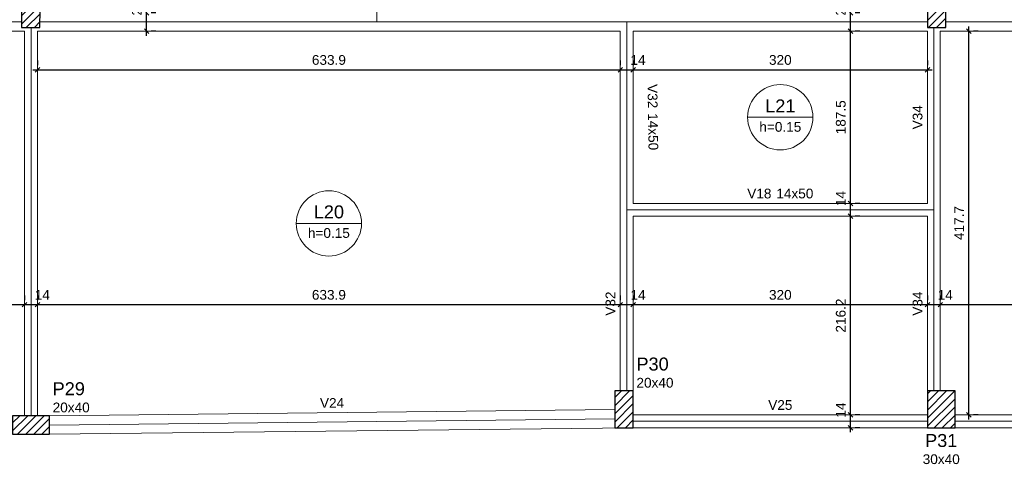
# Model space of a CAD drawing. Header units: millimetres. Extents: x 10 to 1250, y -62 to 528.
# Tile 148 of 193: x 34 to 56, y 226 to 236. Entities that reach past the tile are written whole.
import ezdxf

# ---------------------------------------------------------------- set-up
doc = ezdxf.new("R2010")
doc.units = ezdxf.units.MM
doc.header["$LTSCALE"] = 0.05
for name, color, linetype, lineweight in [('FO-Cotas', 5, 'Continuous', 5), ('FO-Eixos', 5, 'Continuous', 5), ('FO-Hachura pilar que passa', 19, 'Continuous', 5), ('FO-Pilares', 4, 'Continuous', 30), ('FO-Textos das lajes', 3, 'Continuous', 20), ('FO-Textos das vigas', 7, 'Continuous', 5), ('FO-Textos dos pilares', 7, 'Continuous', 5), ('FO-Vigas', 7, 'Continuous', 5)]:
    doc.layers.add(name, color=color, linetype=linetype, lineweight=lineweight)
doc.styles.add('Arial', font='arial.ttf')
doc.styles.get("Standard").update_dxf_attribs({"font": 'arial.ttf'})
doc.dimstyles.new('UM_50.000000', dxfattribs={"dimtxt": 0.18, "dimasz": 0.1, "dimexe": 0.1, "dimexo": 0.2, "dimgap": 0.1, "dimtad": 1, "dimdec": 1, "dimlfac": 50, "dimzin": 0, "dimdsep": 46, "dimtxsty": 'Standard', "dimblk": 'OBLIQUE', "dimcen": 0.09, "dimdle": 0.1, "dimadec": 1, "dimazin": 2, "dimtfac": 1, "dimtdec": 1, "dimtofl": 0, "dimtmove": 0, "dimatfit": 3, "dimldrblk": 'OBLIQUE', "dimfxl": 1, "dimtolj": 1, "dimarcsym": 1})
pattern_1 = [(45, (-3.85811, 597.30727), (-0.088388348, 0.088388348), [])]

# ---------------------------------------------------------------- blocks, each defined once
blk = doc.blocks.new('_Oblique')
at = {"color": 0, "linetype": 'ByBlock', "lineweight": -2}
blk.add_line((-0.5, -0.5), (0.5, 0.5), dxfattribs=at)
blk = doc.blocks.new('*D421')
at = {"layer": 'Defpoints', "color": 0, "transparency": 16777216}
for p in [(22.108, 229.53), (34.407, 229.53), (34.407, 229.53)]:
    blk.add_point(p, dxfattribs=at)
at = {"layer": 'FO-Cotas', "color": 0, "lineweight": -2, "transparency": 16777216}
for p, q in [((22.108, 229.73), (22.108, 229.63)), ((34.407, 229.73), (34.407, 229.63)), ((22.008, 229.53), (34.507, 229.53))]:
    blk.add_line(p, q, dxfattribs=at)
at = {"layer": 'FO-Cotas', "color": 0, "lineweight": -2, "transparency": 16777216, "xscale": 0.1, "yscale": 0.1, "zscale": 0.1, "rotation": 180}
blk.add_blockref('_Oblique', (22.108, 229.53), dxfattribs=at)
at = {"layer": 'FO-Cotas', "color": 0, "lineweight": -2, "transparency": 16777216, "xscale": 0.1, "yscale": 0.1, "zscale": 0.1}
blk.add_blockref('_Oblique', (34.407, 229.53), dxfattribs=at)
at = {"layer": 'FO-Cotas', "transparency": 16777216, "insert": (28.257, 229.742), "char_height": 0.2118, "attachment_point": 5, "rotation": 0.0057, "style": 'Arial'}
blk.add_mtext('\\A1;615', dxfattribs=at)
blk = doc.blocks.new('*D422')
at = {"layer": 'Defpoints', "color": 0, "transparency": 16777216}
for p in [(34.407, 229.53), (34.687, 229.53), (34.687, 229.53)]:
    blk.add_point(p, dxfattribs=at)
at = {"layer": 'FO-Cotas', "color": 0, "lineweight": -2, "transparency": 16777216}
for p, q in [((34.407, 229.73), (34.407, 229.63)), ((34.687, 229.73), (34.687, 229.63)), ((34.307, 229.53), (34.787, 229.53))]:
    blk.add_line(p, q, dxfattribs=at)
at = {"layer": 'FO-Cotas', "color": 0, "lineweight": -2, "transparency": 16777216, "xscale": 0.1, "yscale": 0.1, "zscale": 0.1, "rotation": 180}
blk.add_blockref('_Oblique', (34.407, 229.53), dxfattribs=at)
at = {"layer": 'FO-Cotas', "color": 0, "lineweight": -2, "transparency": 16777216, "xscale": 0.1, "yscale": 0.1, "zscale": 0.1}
blk.add_blockref('_Oblique', (34.687, 229.53), dxfattribs=at)
at = {"layer": 'FO-Cotas', "transparency": 16777216, "insert": (34.793, 229.742), "char_height": 0.2118, "attachment_point": 5, "rotation": 0.0057, "style": 'Arial'}
blk.add_mtext('\\A1;14', dxfattribs=at)
blk = doc.blocks.new('*D423')
at = {"layer": 'Defpoints', "color": 0, "transparency": 16777216}
for p in [(34.687, 229.53), (47.365, 229.53), (47.365, 229.53)]:
    blk.add_point(p, dxfattribs=at)
at = {"layer": 'FO-Cotas', "color": 0, "lineweight": -2, "transparency": 16777216}
for p, q in [((34.687, 229.73), (34.687, 229.63)), ((47.365, 229.73), (47.365, 229.63)), ((34.587, 229.53), (47.465, 229.53))]:
    blk.add_line(p, q, dxfattribs=at)
at = {"layer": 'FO-Cotas', "color": 0, "lineweight": -2, "transparency": 16777216, "xscale": 0.1, "yscale": 0.1, "zscale": 0.1, "rotation": 180}
blk.add_blockref('_Oblique', (34.687, 229.53), dxfattribs=at)
at = {"layer": 'FO-Cotas', "color": 0, "lineweight": -2, "transparency": 16777216, "xscale": 0.1, "yscale": 0.1, "zscale": 0.1}
blk.add_blockref('_Oblique', (47.365, 229.53), dxfattribs=at)
at = {"layer": 'FO-Cotas', "transparency": 16777216, "insert": (41.026, 229.742), "char_height": 0.2118, "attachment_point": 5, "rotation": 0.0057, "style": 'Arial'}
blk.add_mtext('\\A1;633.9', dxfattribs=at)
blk = doc.blocks.new('*D424')
at = {"layer": 'Defpoints', "color": 0, "transparency": 16777216}
for p in [(47.365, 229.53), (47.645, 229.53), (47.645, 229.53)]:
    blk.add_point(p, dxfattribs=at)
at = {"layer": 'FO-Cotas', "color": 0, "lineweight": -2, "transparency": 16777216}
for p, q in [((47.365, 229.73), (47.365, 229.63)), ((47.645, 229.73), (47.645, 229.63)), ((47.265, 229.53), (47.745, 229.53))]:
    blk.add_line(p, q, dxfattribs=at)
at = {"layer": 'FO-Cotas', "color": 0, "lineweight": -2, "transparency": 16777216, "xscale": 0.1, "yscale": 0.1, "zscale": 0.1, "rotation": 180}
blk.add_blockref('_Oblique', (47.365, 229.53), dxfattribs=at)
at = {"layer": 'FO-Cotas', "color": 0, "lineweight": -2, "transparency": 16777216, "xscale": 0.1, "yscale": 0.1, "zscale": 0.1}
blk.add_blockref('_Oblique', (47.645, 229.53), dxfattribs=at)
at = {"layer": 'FO-Cotas', "transparency": 16777216, "insert": (47.751, 229.742), "char_height": 0.2118, "attachment_point": 5, "rotation": 0.0057, "style": 'Arial'}
blk.add_mtext('\\A1;14', dxfattribs=at)
blk = doc.blocks.new('*D425')
at = {"layer": 'Defpoints', "color": 0, "transparency": 16777216}
for p in [(47.645, 229.53), (54.045, 229.53), (54.045, 229.53)]:
    blk.add_point(p, dxfattribs=at)
at = {"layer": 'FO-Cotas', "color": 0, "lineweight": -2, "transparency": 16777216}
for p, q in [((47.645, 229.73), (47.645, 229.63)), ((54.045, 229.73), (54.045, 229.63)), ((47.545, 229.53), (54.145, 229.53))]:
    blk.add_line(p, q, dxfattribs=at)
at = {"layer": 'FO-Cotas', "color": 0, "lineweight": -2, "transparency": 16777216, "xscale": 0.1, "yscale": 0.1, "zscale": 0.1, "rotation": 180}
blk.add_blockref('_Oblique', (47.645, 229.53), dxfattribs=at)
at = {"layer": 'FO-Cotas', "color": 0, "lineweight": -2, "transparency": 16777216, "xscale": 0.1, "yscale": 0.1, "zscale": 0.1}
blk.add_blockref('_Oblique', (54.045, 229.53), dxfattribs=at)
at = {"layer": 'FO-Cotas', "transparency": 16777216, "insert": (50.845, 229.742), "char_height": 0.2118, "attachment_point": 5, "rotation": 0.0057, "style": 'Arial'}
blk.add_mtext('\\A1;320', dxfattribs=at)
blk = doc.blocks.new('*D426')
at = {"layer": 'Defpoints', "color": 0, "transparency": 16777216}
for p in [(54.045, 229.53), (54.325, 229.53), (54.325, 229.53)]:
    blk.add_point(p, dxfattribs=at)
at = {"layer": 'FO-Cotas', "color": 0, "lineweight": -2, "transparency": 16777216}
for p, q in [((54.045, 229.73), (54.045, 229.63)), ((54.325, 229.73), (54.325, 229.63)), ((53.945, 229.53), (54.425, 229.53))]:
    blk.add_line(p, q, dxfattribs=at)
at = {"layer": 'FO-Cotas', "color": 0, "lineweight": -2, "transparency": 16777216, "xscale": 0.1, "yscale": 0.1, "zscale": 0.1, "rotation": 180}
blk.add_blockref('_Oblique', (54.045, 229.53), dxfattribs=at)
at = {"layer": 'FO-Cotas', "color": 0, "lineweight": -2, "transparency": 16777216, "xscale": 0.1, "yscale": 0.1, "zscale": 0.1}
blk.add_blockref('_Oblique', (54.325, 229.53), dxfattribs=at)
at = {"layer": 'FO-Cotas', "transparency": 16777216, "insert": (54.431, 229.742), "char_height": 0.2118, "attachment_point": 5, "rotation": 0.0057, "style": 'Arial'}
blk.add_mtext('\\A1;14', dxfattribs=at)
blk = doc.blocks.new('*D427')
at = {"layer": 'Defpoints', "color": 0, "transparency": 16777216}
for p in [(54.325, 229.53), (66.585, 229.53), (66.585, 229.53)]:
    blk.add_point(p, dxfattribs=at)
at = {"layer": 'FO-Cotas', "color": 0, "lineweight": -2, "transparency": 16777216}
for p, q in [((54.325, 229.73), (54.325, 229.63)), ((66.585, 229.73), (66.585, 229.63)), ((54.225, 229.53), (66.685, 229.53))]:
    blk.add_line(p, q, dxfattribs=at)
at = {"layer": 'FO-Cotas', "color": 0, "lineweight": -2, "transparency": 16777216, "xscale": 0.1, "yscale": 0.1, "zscale": 0.1, "rotation": 180}
blk.add_blockref('_Oblique', (54.325, 229.53), dxfattribs=at)
at = {"layer": 'FO-Cotas', "color": 0, "lineweight": -2, "transparency": 16777216, "xscale": 0.1, "yscale": 0.1, "zscale": 0.1}
blk.add_blockref('_Oblique', (66.585, 229.53), dxfattribs=at)
at = {"layer": 'FO-Cotas', "transparency": 16777216, "insert": (60.455, 229.742), "char_height": 0.2118, "attachment_point": 5, "rotation": 0.0057, "style": 'Arial'}
blk.add_mtext('\\A1;613', dxfattribs=at)
blk = doc.blocks.new('*D437')
at = {"layer": 'Defpoints', "color": 0, "transparency": 16777216}
for p in [(34.687, 234.644), (47.365, 234.644), (47.365, 234.644)]:
    blk.add_point(p, dxfattribs=at)
at = {"layer": 'FO-Cotas', "color": 0, "lineweight": -2, "transparency": 16777216}
for p, q in [((34.687, 234.844), (34.687, 234.744)), ((47.365, 234.844), (47.365, 234.744)), ((34.587, 234.644), (47.465, 234.644))]:
    blk.add_line(p, q, dxfattribs=at)
at = {"layer": 'FO-Cotas', "color": 0, "lineweight": -2, "transparency": 16777216, "xscale": 0.1, "yscale": 0.1, "zscale": 0.1, "rotation": 180}
blk.add_blockref('_Oblique', (34.687, 234.644), dxfattribs=at)
at = {"layer": 'FO-Cotas', "color": 0, "lineweight": -2, "transparency": 16777216, "xscale": 0.1, "yscale": 0.1, "zscale": 0.1}
blk.add_blockref('_Oblique', (47.365, 234.644), dxfattribs=at)
at = {"layer": 'FO-Cotas', "transparency": 16777216, "insert": (41.026, 234.856), "char_height": 0.2118, "attachment_point": 5, "rotation": 0.0057, "style": 'Arial'}
blk.add_mtext('\\A1;633.9', dxfattribs=at)
blk = doc.blocks.new('*D438')
at = {"layer": 'Defpoints', "color": 0, "transparency": 16777216}
for p in [(47.365, 234.644), (47.645, 234.644), (47.645, 234.644)]:
    blk.add_point(p, dxfattribs=at)
at = {"layer": 'FO-Cotas', "color": 0, "lineweight": -2, "transparency": 16777216}
for p, q in [((47.365, 234.844), (47.365, 234.744)), ((47.645, 234.844), (47.645, 234.744)), ((47.265, 234.644), (47.745, 234.644))]:
    blk.add_line(p, q, dxfattribs=at)
at = {"layer": 'FO-Cotas', "color": 0, "lineweight": -2, "transparency": 16777216, "xscale": 0.1, "yscale": 0.1, "zscale": 0.1, "rotation": 180}
blk.add_blockref('_Oblique', (47.365, 234.644), dxfattribs=at)
at = {"layer": 'FO-Cotas', "color": 0, "lineweight": -2, "transparency": 16777216, "xscale": 0.1, "yscale": 0.1, "zscale": 0.1}
blk.add_blockref('_Oblique', (47.645, 234.644), dxfattribs=at)
at = {"layer": 'FO-Cotas', "transparency": 16777216, "insert": (47.75, 234.856), "char_height": 0.2118, "attachment_point": 5, "rotation": 0.0057, "style": 'Arial'}
blk.add_mtext('\\A1;14', dxfattribs=at)
blk = doc.blocks.new('*D439')
at = {"layer": 'Defpoints', "color": 0, "transparency": 16777216}
for p in [(47.645, 234.644), (54.045, 234.644), (54.045, 234.644)]:
    blk.add_point(p, dxfattribs=at)
at = {"layer": 'FO-Cotas', "color": 0, "lineweight": -2, "transparency": 16777216}
for p, q in [((47.645, 234.844), (47.645, 234.744)), ((54.045, 234.844), (54.045, 234.744)), ((47.545, 234.644), (54.145, 234.644))]:
    blk.add_line(p, q, dxfattribs=at)
at = {"layer": 'FO-Cotas', "color": 0, "lineweight": -2, "transparency": 16777216, "xscale": 0.1, "yscale": 0.1, "zscale": 0.1, "rotation": 180}
blk.add_blockref('_Oblique', (47.645, 234.644), dxfattribs=at)
at = {"layer": 'FO-Cotas', "color": 0, "lineweight": -2, "transparency": 16777216, "xscale": 0.1, "yscale": 0.1, "zscale": 0.1}
blk.add_blockref('_Oblique', (54.045, 234.644), dxfattribs=at)
at = {"layer": 'FO-Cotas', "transparency": 16777216, "insert": (50.845, 234.856), "char_height": 0.2118, "attachment_point": 5, "rotation": 0.0057, "style": 'Arial'}
blk.add_mtext('\\A1;320', dxfattribs=at)
blk = doc.blocks.new('*D480')
at = {"layer": 'Defpoints', "color": 0, "transparency": 16777216}
for p in [(37.062, 235.884), (37.062, 235.884), (37.062, 235.484)]:
    blk.add_point(p, dxfattribs=at)
at = {"layer": 'FO-Cotas', "color": 0, "lineweight": -2, "transparency": 16777216}
for p, q in [((37.062, 235.384), (37.062, 235.984)), ((37.262, 235.884), (37.162, 235.884)), ((37.262, 235.484), (37.162, 235.484))]:
    blk.add_line(p, q, dxfattribs=at)
at = {"layer": 'FO-Cotas', "color": 0, "lineweight": -2, "transparency": 16777216, "xscale": 0.1, "yscale": 0.1, "zscale": 0.1}
for p, rotation in [((37.062, 235.884), 90), ((37.062, 235.484), 270)]:
    blk.add_blockref('_Oblique', p, dxfattribs=dict(at, rotation=rotation))
at = {"layer": 'FO-Cotas', "transparency": 16777216, "insert": (36.851, 235.99), "char_height": 0.2118, "attachment_point": 5, "rotation": 90, "style": 'Arial'}
blk.add_mtext('\\A1;20', dxfattribs=at)
blk = doc.blocks.new('*D483')
at = {"layer": 'Defpoints', "color": 0, "transparency": 16777216}
for p in [(52.373, 227.13), (52.373, 227.13), (52.373, 226.85)]:
    blk.add_point(p, dxfattribs=at)
at = {"layer": 'FO-Cotas', "color": 0, "lineweight": -2, "transparency": 16777216}
for p, q in [((52.373, 226.75), (52.373, 227.23)), ((52.573, 227.13), (52.473, 227.13)), ((52.573, 226.85), (52.473, 226.85))]:
    blk.add_line(p, q, dxfattribs=at)
at = {"layer": 'FO-Cotas', "color": 0, "lineweight": -2, "transparency": 16777216, "xscale": 0.1, "yscale": 0.1, "zscale": 0.1}
for p, rotation in [((52.373, 227.13), 90), ((52.373, 226.85), 270)]:
    blk.add_blockref('_Oblique', p, dxfattribs=dict(at, rotation=rotation))
at = {"layer": 'FO-Cotas', "transparency": 16777216, "insert": (52.161, 227.236), "char_height": 0.2118, "attachment_point": 5, "rotation": 90, "style": 'Arial'}
blk.add_mtext('\\A1;14', dxfattribs=at)
blk = doc.blocks.new('*D484')
at = {"layer": 'Defpoints', "color": 0, "transparency": 16777216}
for p in [(52.373, 231.454), (52.373, 231.454), (52.373, 227.13)]:
    blk.add_point(p, dxfattribs=at)
at = {"layer": 'FO-Cotas', "color": 0, "lineweight": -2, "transparency": 16777216}
for p, q in [((52.373, 227.03), (52.373, 231.554)), ((52.573, 231.454), (52.473, 231.454)), ((52.573, 227.13), (52.473, 227.13))]:
    blk.add_line(p, q, dxfattribs=at)
at = {"layer": 'FO-Cotas', "color": 0, "lineweight": -2, "transparency": 16777216, "xscale": 0.1, "yscale": 0.1, "zscale": 0.1}
for p, rotation in [((52.373, 231.454), 90), ((52.373, 227.13), 270)]:
    blk.add_blockref('_Oblique', p, dxfattribs=dict(at, rotation=rotation))
at = {"layer": 'FO-Cotas', "transparency": 16777216, "insert": (52.161, 229.292), "char_height": 0.2118, "attachment_point": 5, "rotation": 90, "style": 'Arial'}
blk.add_mtext('\\A1;216.2', dxfattribs=at)
blk = doc.blocks.new('*D485')
at = {"layer": 'Defpoints', "color": 0, "transparency": 16777216}
for p in [(52.373, 231.734), (52.373, 231.734), (52.373, 231.454)]:
    blk.add_point(p, dxfattribs=at)
at = {"layer": 'FO-Cotas', "color": 0, "lineweight": -2, "transparency": 16777216}
for p, q in [((52.373, 231.354), (52.373, 231.834)), ((52.573, 231.734), (52.473, 231.734)), ((52.573, 231.454), (52.473, 231.454))]:
    blk.add_line(p, q, dxfattribs=at)
at = {"layer": 'FO-Cotas', "color": 0, "lineweight": -2, "transparency": 16777216, "xscale": 0.1, "yscale": 0.1, "zscale": 0.1}
for p, rotation in [((52.373, 231.734), 90), ((52.373, 231.454), 270)]:
    blk.add_blockref('_Oblique', p, dxfattribs=dict(at, rotation=rotation))
at = {"layer": 'FO-Cotas', "transparency": 16777216, "insert": (52.161, 231.84), "char_height": 0.2118, "attachment_point": 5, "rotation": 90, "style": 'Arial'}
blk.add_mtext('\\A1;14', dxfattribs=at)
blk = doc.blocks.new('*D486')
at = {"layer": 'Defpoints', "color": 0, "transparency": 16777216}
for p in [(52.373, 235.484), (52.373, 235.484), (52.373, 231.734)]:
    blk.add_point(p, dxfattribs=at)
at = {"layer": 'FO-Cotas', "color": 0, "lineweight": -2, "transparency": 16777216}
for p, q in [((52.373, 231.634), (52.373, 235.584)), ((52.573, 235.484), (52.473, 235.484)), ((52.573, 231.734), (52.473, 231.734))]:
    blk.add_line(p, q, dxfattribs=at)
at = {"layer": 'FO-Cotas', "color": 0, "lineweight": -2, "transparency": 16777216, "xscale": 0.1, "yscale": 0.1, "zscale": 0.1}
for p, rotation in [((52.373, 235.484), 90), ((52.373, 231.734), 270)]:
    blk.add_blockref('_Oblique', p, dxfattribs=dict(at, rotation=rotation))
at = {"layer": 'FO-Cotas', "transparency": 16777216, "insert": (52.161, 233.609), "char_height": 0.2118, "attachment_point": 5, "rotation": 90, "style": 'Arial'}
blk.add_mtext('\\A1;187.5', dxfattribs=at)
blk = doc.blocks.new('*D487')
at = {"layer": 'Defpoints', "color": 0, "transparency": 16777216}
for p in [(52.373, 235.884), (52.373, 235.884), (52.373, 235.484)]:
    blk.add_point(p, dxfattribs=at)
at = {"layer": 'FO-Cotas', "color": 0, "lineweight": -2, "transparency": 16777216}
for p, q in [((52.373, 235.384), (52.373, 235.984)), ((52.573, 235.884), (52.473, 235.884)), ((52.573, 235.484), (52.473, 235.484))]:
    blk.add_line(p, q, dxfattribs=at)
at = {"layer": 'FO-Cotas', "color": 0, "lineweight": -2, "transparency": 16777216, "xscale": 0.1, "yscale": 0.1, "zscale": 0.1}
for p, rotation in [((52.373, 235.884), 90), ((52.373, 235.484), 270)]:
    blk.add_blockref('_Oblique', p, dxfattribs=dict(at, rotation=rotation))
at = {"layer": 'FO-Cotas', "transparency": 16777216, "insert": (52.161, 235.99), "char_height": 0.2118, "attachment_point": 5, "rotation": 90, "style": 'Arial'}
blk.add_mtext('\\A1;20', dxfattribs=at)
blk = doc.blocks.new('*D492')
at = {"layer": 'Defpoints', "color": 0, "transparency": 16777216}
for p in [(54.945, 235.484), (54.945, 235.484), (54.945, 227.13)]:
    blk.add_point(p, dxfattribs=at)
at = {"layer": 'FO-Cotas', "color": 0, "lineweight": -2, "transparency": 16777216}
for p, q in [((54.945, 227.03), (54.945, 235.584)), ((55.145, 235.484), (55.045, 235.484)), ((55.145, 227.13), (55.045, 227.13))]:
    blk.add_line(p, q, dxfattribs=at)
at = {"layer": 'FO-Cotas', "color": 0, "lineweight": -2, "transparency": 16777216, "xscale": 0.1, "yscale": 0.1, "zscale": 0.1}
for p, rotation in [((54.945, 235.484), 90), ((54.945, 227.13), 270)]:
    blk.add_blockref('_Oblique', p, dxfattribs=dict(at, rotation=rotation))
at = {"layer": 'FO-Cotas', "transparency": 16777216, "insert": (54.733, 231.307), "char_height": 0.2118, "attachment_point": 5, "rotation": 90, "style": 'Arial'}
blk.add_mtext('\\A1;417.7', dxfattribs=at)

msp = doc.modelspace()

# ---------------------------------------------------------------- hatches: boundary and pattern name
at = {"layer": 'FO-Hachura pilar que passa', "linetype": 'Continuous'}
h = msp.add_hatch(dxfattribs=at)
h.set_pattern_fill('ANSI31', color=256, style=0)
h.set_pattern_definition(pattern_1)
h.paths.add_polyline_path([(34.3416, 235.5651), (34.5416, 235.5644), (34.7416, 235.5637), (34.743, 235.9637), (34.7444, 236.3637), (34.5444, 236.3644), (34.3444, 236.3651), (34.343, 235.9651)])
h = msp.add_hatch(dxfattribs=at)
h.set_pattern_fill('ANSI31', color=256, style=0)
h.set_pattern_definition(pattern_1)
h.paths.add_polyline_path([(54.045, 235.5644), (54.245, 235.5644), (54.445, 235.5644), (54.445, 235.9644), (54.445, 236.3644), (54.245, 236.3644), (54.045, 236.3644), (54.045, 235.9644)])
h = msp.add_hatch(dxfattribs=at)
h.set_pattern_fill('ANSI31', color=256, style=0)
h.set_pattern_definition(pattern_1)
h.paths.add_polyline_path([(47.645, 227.6504), (47.445, 227.6504), (47.245, 227.6504), (47.245, 227.2504), (47.245, 226.8504), (47.445, 226.8504), (47.645, 226.8504), (47.645, 227.2504)])
h = msp.add_hatch(dxfattribs=at)
h.set_pattern_fill('ANSI31', color=256, style=0)
h.set_pattern_definition(pattern_1)
h.paths.add_polyline_path([(54.045, 226.8504), (54.345, 226.8504), (54.645, 226.8504), (54.645, 227.2504), (54.645, 227.6504), (54.345, 227.6504), (54.045, 227.6504), (54.045, 227.2504)])
h = msp.add_hatch(dxfattribs=at)
h.set_pattern_fill('ANSI31', color=256, style=0)
h.set_pattern_definition(pattern_1)
h.paths.add_polyline_path([(34.147, 227.1124), (34.147, 226.9124), (34.147, 226.7124), (34.547, 226.7124), (34.947, 226.7124), (34.947, 226.9124), (34.947, 227.1124), (34.547, 227.1124)])

# ---------------------------------------------------------------- linework, layer by layer
at = {"layer": 'FO-Eixos'}
for p, q in [((42.0724, 235.6844), (42.073, 239.6744)), ((21.908, 235.684), (34.342, 235.6844)), ((34.742, 235.6844), (42.0724, 235.6844)), ((42.0724, 235.6844), (47.5044, 235.6844)), ((47.5044, 235.6844), (47.505, 231.5944)), ((47.5044, 235.6844), (54.045, 235.6844)), ((54.445, 235.6844), (66.7852, 235.6844)), ((34.547, 227.1124), (34.547, 235.5644)), ((54.185, 231.5944), (54.185, 235.5644)), ((47.505, 227.6504), (47.505, 231.5944)), ((47.505, 231.5944), (54.185, 231.5944)), ((54.185, 227.6504), (54.185, 231.5944)), ((34.947, 226.909), (47.245, 227.046)), ((47.645, 226.9904), (54.045, 226.9904)), ((54.645, 226.9904), (66.585, 226.9904))]:
    msp.add_line(p, q, dxfattribs=at)
at = {"layer": 'FO-Pilares'}
for points in [[(34.3416, 235.5651), (34.5416, 235.5644), (34.7416, 235.5637), (34.743, 235.9637), (34.7444, 236.3637), (34.5444, 236.3644), (34.3444, 236.3651), (34.343, 235.9651), (34.3416, 235.5651)], [(54.045, 235.5644), (54.245, 235.5644), (54.445, 235.5644), (54.445, 235.9644), (54.445, 236.3644), (54.245, 236.3644), (54.045, 236.3644), (54.045, 235.9644), (54.045, 235.5644)], [(47.645, 227.6504), (47.445, 227.6504), (47.245, 227.6504), (47.245, 227.2504), (47.245, 226.8504), (47.445, 226.8504), (47.645, 226.8504), (47.645, 227.2504), (47.645, 227.6504)], [(54.045, 226.8504), (54.345, 226.8504), (54.645, 226.8504), (54.645, 227.2504), (54.645, 227.6504), (54.345, 227.6504), (54.045, 227.6504), (54.045, 227.2504), (54.045, 226.8504)], [(34.147, 227.1124), (34.147, 226.9124), (34.147, 226.7124), (34.547, 226.7124), (34.947, 226.7124), (34.947, 226.9124), (34.947, 227.1124), (34.547, 227.1124), (34.147, 227.1124)]]:
    msp.add_lwpolyline(points, close=True, dxfattribs=at)
at = {"layer": 'FO-Textos das lajes'}
for p, q in [((50.1343, 233.6094), (51.5551, 233.6094)), ((40.3156, 231.2984), (41.7364, 231.2984))]:
    msp.add_line(p, q, dxfattribs=at)
for centre in [(50.8447, 233.6094), (41.026, 231.2984)]:
    msp.add_circle(centre, 0.7104, dxfattribs=at)
at = {"layer": 'FO-Vigas'}
for p, q in [((21.308, 235.484), (34.407, 235.4844)), ((34.407, 227.1124), (34.407, 235.4844)), ((34.687, 227.1124), (34.687, 235.4844)), ((34.687, 235.4844), (42.0724, 235.4844)), ((42.0724, 235.4844), (47.3644, 235.4844)), ((47.3644, 235.4844), (47.365, 231.5943)), ((47.6444, 235.4844), (47.6449, 231.7344)), ((47.6444, 235.4844), (54.045, 235.4844)), ((54.045, 231.7344), (54.045, 235.4844)), ((54.325, 231.5944), (54.325, 235.4844)), ((54.325, 235.4844), (66.5852, 235.4844)), ((47.6449, 231.7344), (54.045, 231.7344)), ((47.365, 227.6504), (47.365, 231.5944)), ((54.325, 227.6504), (54.325, 231.5944)), ((47.645, 227.6504), (47.645, 231.4544)), ((47.645, 231.4544), (54.045, 231.4544)), ((54.045, 227.6504), (54.045, 231.4544)), ((34.947, 227.109), (47.245, 227.246)), ((47.645, 227.1304), (54.045, 227.1304)), ((54.645, 227.1304), (66.585, 227.1304)), ((34.9492, 226.709), (47.6411, 226.8504)), ((47.6411, 226.8504), (47.645, 226.8504)), ((47.645, 226.8504), (54.045, 226.8504)), ((54.645, 226.8504), (66.585, 226.8504))]:
    msp.add_line(p, q, dxfattribs=at)

# ---------------------------------------------------------------- texts
at = {"layer": 'FO-Textos das lajes', "attachment_point": 8, "line_spacing_factor": 0.798, "style": 'Arial'}
for s, insert, char_height in [('L21', (50.8447, 233.7153), 0.2824), ('h=0.15', (50.8447, 233.2917), 0.2118), ('L20', (41.026, 231.4043), 0.2824), ('h=0.15', (41.026, 230.9807), 0.2118)]:
    msp.add_mtext(s, dxfattribs=dict(at, insert=insert, char_height=char_height))
at = {"layer": 'FO-Textos das vigas', "linetype": 'Continuous', "char_height": 0.2118, "line_spacing_factor": 0.798, "style": 'Arial'}
for s, insert, attachment_point, rotation in [('V32', (47.9623, 233.8026), 9, 271), ('14x50', (47.9624, 233.6967), 7, 271), ('V34', (53.9391, 233.6094), 8, 90), ('V32', (47.2591, 229.5524), 8, 90), ('V34', (53.9391, 229.5524), 8, 90)]:
    msp.add_mtext(s, dxfattribs=dict(at, insert=insert, attachment_point=attachment_point, rotation=rotation))
for s, insert, attachment_point in [('V18', (50.6518, 231.8403), 9), ('14x50', (50.7577, 231.8403), 7), ('V24', (41.0948, 227.2834), 8), ('V25', (50.845, 227.2363), 8)]:
    msp.add_mtext(s, dxfattribs=dict(at, insert=insert, attachment_point=attachment_point))
at = {"layer": 'FO-Textos dos pilares', "linetype": 'Continuous', "line_spacing_factor": 0.798, "style": 'Arial'}
for s, insert, char_height, attachment_point in [('P30', (47.7156, 228.0916), 0.2824, 7), ('P29', (35.0176, 227.5536), 0.2824, 7), ('20x40', (47.7156, 227.721), 0.2118, 7), ('20x40', (35.0176, 227.183), 0.2118, 7), ('P31', (54.345, 226.4268), 0.2824, 8), ('30x40', (54.345, 226.0561), 0.2118, 8)]:
    msp.add_mtext(s, dxfattribs=dict(at, insert=insert, char_height=char_height, attachment_point=attachment_point))

# ---------------------------------------------------------------- dimensions: what is measured, and where the dimension line sits
at = {"layer": 'FO-Cotas'}
for base, p1, p2, picture, middle in [((37.0624, 235.8844), (37.0624, 235.4844), (37.0624, 235.8844), '*D480', (36.8506, 235.9903)), ((52.373, 235.8844), (52.373, 235.4844), (52.373, 235.8844), '*D487', (52.1612, 235.9903)), ((52.373, 235.4844), (52.373, 231.7344), (52.373, 235.4844), '*D486', (52.1612, 233.6094)), ((54.945, 235.4844), (54.945, 227.1304), (54.945, 235.4844), '*D492', (54.7332, 231.3074)), ((52.373, 231.7344), (52.373, 231.4544), (52.373, 231.7344), '*D485', (52.1612, 231.8403)), ((52.373, 231.4544), (52.373, 227.1304), (52.373, 231.4544), '*D484', (52.1612, 229.2924)), ((52.373, 227.1304), (52.373, 226.8504), (52.373, 227.1304), '*D483', (52.1612, 227.2363))]:
    dim = msp.add_linear_dim(base=base, p1=p1, p2=p2, angle=90, dimstyle='UM_50.000000', override={"dimtxt": 0.2118, "dimasz": 0.1, "dimexe": 0.1, "dimexo": 0.2, "dimtad": 1, "dimtih": 0, "dimtoh": 0, "dimdec": 1, "dimlfac": 50, "dimzin": 8, "dimtxsty": 'Arial', "dimblk": 'Oblique', "dimblk1": 'Oblique', "dimblk2": 'Oblique', "dimsah": 1, "dimdle": 0.1, "dimse1": 0, "dimse2": 0, "dimclrt": 256, "dimadec": 1, "dimazin": 3, "dimtmove": 2, "dimldrblk": 'Oblique'}, dxfattribs=at)
    dim.commit()
    dim.dimension.update_dxf_attribs({"geometry": picture, "text_midpoint": middle, "dimtype": 160, "text_rotation": 90})
for base, p1, p2, picture, middle, turn in [((47.3645, 234.644), (34.687, 234.644), (47.3645, 234.644), '*D437', (41.0257, 234.8558), 0.00573), ((47.6445, 234.644), (47.3645, 234.644), (47.6445, 234.644), '*D438', (47.7504, 234.8558), 0.00573), ((54.045, 234.644), (47.6445, 234.644), (54.045, 234.644), '*D439', (50.8447, 234.8558), 0.00573), ((34.4069661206, 229.5303702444), (22.1079661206, 229.5303702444), (34.4069661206, 229.5303702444), '*D421', (28.2574661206, 229.7421702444), 0.005729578), ((34.687, 229.5304), (34.407, 229.5304), (34.687, 229.5304), '*D422', (34.7929, 229.7422), 0.00573), ((47.365, 229.5304), (34.687, 229.5304), (47.365, 229.5304), '*D423', (41.026, 229.7422), 0.00573), ((47.645, 229.5304), (47.365, 229.5304), (47.645, 229.5304), '*D424', (47.7509, 229.7422), 0.00573), ((54.045, 229.5304), (47.645, 229.5304), (54.045, 229.5304), '*D425', (50.845, 229.7422), 0.00573), ((54.325, 229.5304), (54.045, 229.5304), (54.325, 229.5304), '*D426', (54.4309, 229.7422), 0.00573), ((66.5851, 229.5304), (54.325, 229.5304), (66.5851, 229.5304), '*D427', (60.455, 229.7422), 0.00573)]:
    dim = msp.add_linear_dim(base=base, p1=p1, p2=p2, dimstyle='UM_50.000000', override={"dimtxt": 0.2118, "dimasz": 0.1, "dimexe": 0.1, "dimexo": 0.2, "dimtad": 1, "dimtih": 0, "dimtoh": 0, "dimdec": 1, "dimlfac": 50, "dimzin": 8, "dimtxsty": 'Arial', "dimblk": 'Oblique', "dimblk1": 'Oblique', "dimblk2": 'Oblique', "dimsah": 1, "dimdle": 0.1, "dimse1": 0, "dimse2": 0, "dimclrt": 256, "dimadec": 1, "dimazin": 3, "dimtmove": 2, "dimldrblk": 'Oblique'}, dxfattribs=at)
    dim.commit()
    dim.dimension.update_dxf_attribs({"geometry": picture, "text_midpoint": middle, "dimtype": 160, "text_rotation": turn})

doc.saveas('drawing.dxf')
